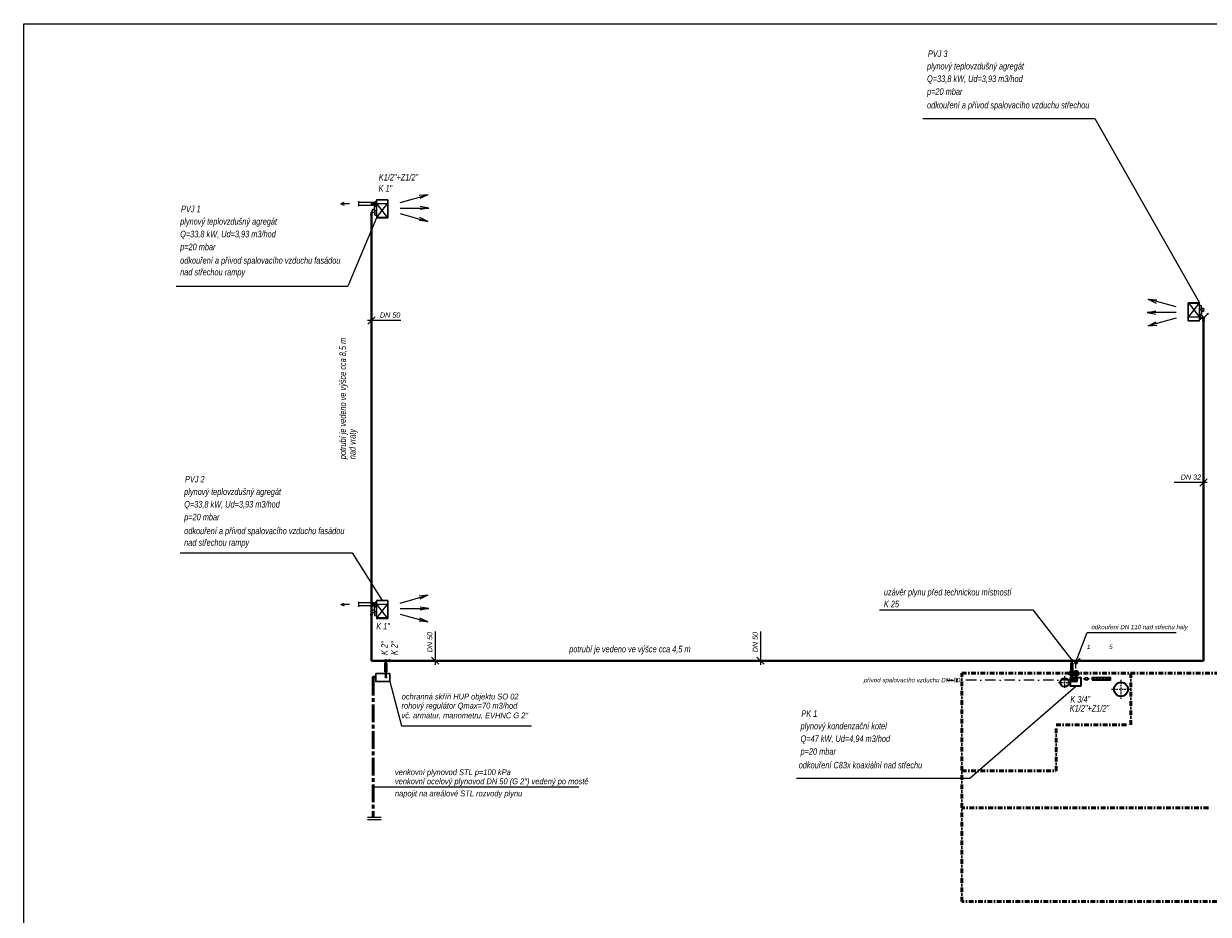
# Model space of a CAD drawing. Header units: millimetres. Extents: x 6435372 to 6591231, y 1734588 to 1852854.
# Tile 7 of 12: x 6507231 to 6557857, y 1760606 to 1798681. Entities that reach past the tile are written whole.
import ezdxf

# ---------------------------------------------------------------- set-up
doc = ezdxf.new("R2010")
doc.units = ezdxf.units.MM
for name, pattern in [('DASHDOT', [1, 0.5, -0.25, 0, -0.25]), ('DASHDOT2', [11, 6, -2.5, 0, -2.5]), ('I-PLYN', [760, 500, -80, 100, -80]), ('ČERCHOVANÁ', [1, 0.5, -0.25, 0, -0.25])]:
    doc.linetypes.add(name, pattern=pattern)
for name, color, linetype, lineweight in [('LEGENDA', 7, 'Continuous', 0), ('Plyn', 6, 'Continuous', 30), ('plyn_popis', 7, 'Continuous', 18), ('plyn_potrubi', 40, 'PLYN2', 40), ('požární prostup', 240, 'Continuous', 35), ('požární úseky', 21, 'ČERCHOVANÁ', 50), ('Robury', 30, 'Continuous', 30), ('UT-zařízení', 7, 'Continuous', 30)]:
    doc.layers.add(name, color=color, linetype=linetype, lineweight=lineweight)
for name, color, linetype in [('OSY', 7, 'DASHDOT'), ('Pomocna', 4, 'Continuous'), ('SCHEMA', 7, 'Continuous'), ('UT_popis', 7, 'Continuous'), ('ZTI_POPIS', 7, 'Continuous')]:
    doc.layers.add(name, color=color, linetype=linetype)
doc.styles.add('INDRA', font='ariali.ttf')
doc.styles.get("Standard").update_dxf_attribs({"font": 'romans.shx'})
doc.linetypes.add('PLYN2', pattern='A,5,-0.5,["+",Standard,S=1,R=0,X=0,Y=-0.42],-1.2', length=6.7)

# ---------------------------------------------------------------- blocks, each defined once
blk = doc.blocks.new('F1_41_PZH')
at = {"layer": 'OSY'}
for p, q in [((-221, 255), (-174, 255)), ((-202, 279), (-202, 230)), ((172, 255), (229, 255)), ((202, 277), (202, 221)), ((-227, -255), (-177, -255)), ((-202, -273), (-202, -219)), ((164, -255), (232, -255)), ((202, -276), (202, -221)), ((310, -230), (217, -230)), ((383, 0), (227, 0)), ((383, 0), (227, 0)), ((308, -350), (227, -350)), ((332, 0), (238, 0))]:
    blk.add_line(p, q, dxfattribs=at)
at = {"layer": 'Pomocna'}
for p, q in [((-202, 255), (202, -255)), ((202, 255), (-202, -255))]:
    blk.add_line(p, q, dxfattribs=at)
at = {"layer": 'Robury'}
for p, q in [((-245, 308), (-245, 290)), ((243, 290), (-245, 290)), ((-245, 290), (-245, -290)), ((243, 310), (-243, 310)), ((245, 205), (245, -205)), ((245, 205), (245, -205)), ((245, 177), (245, -177)), ((-245, -290), (-245, -458)), ((-243, -460), (243, -460)), ((297, -309), (297, -391))]:
    blk.add_line(p, q, dxfattribs=at)
at = {"layer": 'Robury', "linetype": 'Continuous', "lineweight": 15}
for p, q in [((245, -458), (245, 308)), ((245, -205), (245, 205)), ((329, 181), (245, 205)), ((245, -177), (245, 177)), ((329, 0), (329, 181)), ((408, 62), (329, 62)), ((408, 58), (408, 62)), ((408, 58), (414, 58)), ((419, 53), (419, 45)), ((424, 45), (419, 45)), ((424, 45), (424, 0)), ((-245, -290), (242, -290)), ((262, -189), (245, -189)), ((329, -181), (296, -190)), ((329, 0), (329, -181)), ((408, -62), (329, -62)), ((408, -58), (408, -62)), ((408, -58), (414, -58)), ((424, -45), (419, -45)), ((419, -53), (419, -45)), ((424, -45), (424, 0))]:
    blk.add_line(p, q, dxfattribs=at)
at = {"layer": 'Robury', "linetype": 'Continuous', "lineweight": 25}
for p, q in [((296, -189), (245, -189)), ((245, -271), (296, -271)), ((297, -309), (245, -309)), ((245, -391), (297, -391)), ((296, -189), (296, -271))]:
    blk.add_line(p, q, dxfattribs=at)
at = {"layer": 'Robury', "linetype": 'Continuous', "lineweight": 15}
for centre, start, end in [((-243, 308), 90, 180), ((243, 308), 0, 90), ((-243, -458), 180, 270), ((243, -458), 270, 0)]:
    blk.add_arc(centre, 2, start, end, dxfattribs=at)
for points in [[(419, 53), (419, 54), (419, 55), (418, 56), (417, 57), (416, 58), (415, 58), (414, 58)], [(419, -53), (419, -54), (419, -55), (418, -56), (417, -57), (416, -58), (415, -58), (414, -58)]]:
    blk.add_open_spline(points, degree=3, knots=[0, 0, 0, 0, 0.215514, 0.431046, 0.646215, 0.86077, 1, 1, 1, 1], dxfattribs=at)

msp = doc.modelspace()

# ---------------------------------------------------------------- linework, layer by layer
at = {"ltscale": 400}
for p, q in [((6520785.2, 1790986.6), (6520928.9, 1791045.1)), ((6521161.9, 1790986.6), (6520785.2, 1790986.6)), ((6520785.2, 1790986.6), (6520928.9, 1790928.1)), ((6520785.2, 1773855.4), (6520928.9, 1773914)), ((6521161.9, 1773855.4), (6520785.2, 1773855.4)), ((6520785.2, 1773855.4), (6520928.9, 1773796.9))]:
    msp.add_line(p, q, dxfattribs=at)
msp.add_circle((6552200.8, 1771368.8), 55, dxfattribs=at)
at = {"layer": 'Plyn', "color": 7, "linetype": 'Continuous', "lineweight": -3}
for p, q in [((6521544, 1790920.9), (6522263.9, 1790920.9)), ((6522018, 1773795.4), (6522263.9, 1773795.4))]:
    msp.add_line(p, q, dxfattribs=at)
at = {"layer": 'Plyn', "color": 164, "linetype": 'I-PLYN', "lineweight": 53, "ltscale": 1.5}
for p, q in [((6522162.1, 1770742.4), (6522276.5, 1770742.4)), ((6522162.1, 1770714.3), (6522162.1, 1764755))]:
    msp.add_line(p, q, dxfattribs=at)
at = {"layer": 'Plyn', "ltscale": 400}
msp.add_lwpolyline([(6522276.5, 1770908), (6522876.5, 1770908), (6522876.5, 1770558), (6522276.5, 1770558)], close=True, dxfattribs=at)
at = {"layer": 'plyn_popis', "ltscale": 400}
for p, q in [((6545660.4, 1794630.8), (6553007.2, 1794630.8)), ((6553009.8, 1794630.8), (6557484.9, 1786751)), ((6521544, 1791092.8), (6521544, 1790880.4)), ((6522252.6, 1791040.9), (6521544, 1791040.9)), ((6522322.4, 1791040.9), (6522252.6, 1791040.9)), ((6522307.1, 1790380.7), (6521090.5, 1787457.8)), ((6513743.6, 1787457.8), (6521090.5, 1787457.8)), ((6557469.6, 1786092.8), (6557539.4, 1786092.8)), ((6557538.4, 1786212.8), (6557581.1, 1786212.8)), ((6557645.3, 1786092.8), (6557539.4, 1786092.8)), ((6557581.1, 1786212.8), (6557650.6, 1786089)), ((6557646.9, 1786089.1), (6557855.5, 1786297.8)), ((6557855.5, 1786297.8), (6557794.4, 1786263.4)), ((6557855.5, 1786297.8), (6557821.2, 1786236.6)), ((6513915, 1776053.2), (6521261.9, 1776053.2)), ((6521261.9, 1776053.2), (6522550.1, 1774025.3)), ((6521544, 1773961.6), (6521544, 1773749.2)), ((6522252.6, 1773915.4), (6521544, 1773915.4)), ((6522322.4, 1773915.4), (6522252.6, 1773915.4)), ((6522140.9, 1773795.4), (6521544, 1773795.4)), ((6543811.5, 1773620.4), (6550356.5, 1773628.3)), ((6550356.5, 1773628.3), (6552024.3, 1771466.4)), ((6552121.3, 1771489.9), (6552121.3, 1771449.4)), ((6552121.3, 1771489.9), (6552166.7, 1771449.4)), ((6552121.3, 1771409), (6552121.3, 1771449.4)), ((6552121.3, 1771409), (6552166.7, 1771449.4)), ((6522876.5, 1770558), (6523376.6, 1768656.8)), ((6547659.4, 1766421), (6552191.7, 1770355)), ((6523376.6, 1768656.8), (6528930.9, 1768656.8)), ((6521929.3, 1764755), (6522502.9, 1764755)), ((6521929.3, 1764665.8), (6522502.9, 1764665.8))]:
    msp.add_line(p, q, dxfattribs=at)
at = {"layer": 'plyn_popis', "ltscale": 200}
for p, q in [((6522129.2, 1790602.5), (6522066.8, 1790602.5)), ((6557677.8, 1786030.8), (6557623.4, 1786030.8)), ((6522162.1, 1766051), (6530961.3, 1766051))]:
    msp.add_line(p, q, dxfattribs=at)
at = {"layer": 'plyn_popis', "linetype": 'Continuous'}
msp.add_line((6540256.9, 1766421), (6547659.4, 1766421), dxfattribs=at)
at = {"layer": 'plyn_popis', "ltscale": 400}
for points in [[(6591231.3, 1798681.3), (6591231.3, 1739281.3), (6507231.3, 1739281.3), (6507231.3, 1798681.3)], [(6522663.9, 1771355.2), (6522754.8, 1771355.2), (6522754.8, 1770969.7), (6522663.9, 1770969.7)], [(6551980, 1771344.9), (6552066.1, 1771344.9), (6552066.1, 1770759), (6551980, 1770759)]]:
    msp.add_lwpolyline(points, close=True, dxfattribs=at)
for centre, radius in [((6522145.6, 1790980.9), 60), ((6522145.6, 1790980.9), 30), ((6557645.3, 1786092.8), 50), ((6557645.3, 1786092.8), 40), ((6522176.9, 1773855.4), 60), ((6522176.9, 1773855.4), 30), ((6522709.9, 1771449.4), 50.2), ((6522864, 1771449.4), 50.2), ((6552024.3, 1771449.4), 45.3), ((6522162.1, 1770742.4), 28.1), ((6522709.9, 1770742.4), 28.1)]:
    msp.add_circle(centre, radius, dxfattribs=at)
at = {"layer": 'plyn_potrubi', "ltscale": 200}
msp.add_line((6522098, 1771449.4), (6522098, 1790602.5), dxfattribs=at)
at = {"layer": 'plyn_potrubi', "ltscale": 400}
for p, q in [((6557650.6, 1771449.4), (6557650.6, 1786030.8)), ((6522098, 1771449.4), (6557650.6, 1771449.4)), ((6522709.9, 1770742.4), (6522709.9, 1771449.4)), ((6552024.3, 1770733), (6552024.3, 1771449.4))]:
    msp.add_line(p, q, dxfattribs=at)
at = {"layer": 'plyn_potrubi', "ltscale": 200}
for centre in [(6522098, 1790524.5), (6557650.6, 1785979.8), (6522098, 1773399.1)]:
    msp.add_circle(centre, 25, dxfattribs=at)
at = {"layer": 'plyn_potrubi', "ltscale": 400}
for centre in [(6522709.9, 1771449.4), (6522864, 1771449.4), (6552024.3, 1771449.4)]:
    msp.add_circle(centre, 17, dxfattribs=at)
at = {"layer": 'požární prostup', "ltscale": 400}
for centre in [(6552024.3, 1770908), (6552209.3, 1770908)]:
    msp.add_circle(centre, 109.4, dxfattribs=at)
at = {"layer": 'požární úseky', "ltscale": 400}
for p, q in [((6547323.2, 1761158), (6547323.2, 1770913)), ((6547323.2, 1770913), (6563823.2, 1770908)), ((6554547, 1768713), (6554547, 1770908)), ((6551353.2, 1766744.7), (6551353.2, 1768713)), ((6551353.2, 1768713), (6554547, 1768713)), ((6547323.2, 1766744.7), (6551353.2, 1766744.7)), ((6557857.7, 1765158), (6547323.2, 1765158)), ((6563820.2, 1761158), (6547323.2, 1761158))]:
    msp.add_line(p, q, dxfattribs=at)
at = {"layer": 'Robury', "lineweight": 18, "ltscale": 200}
for p, q in [((6523314.9, 1791040.5), (6524502.9, 1791370.2)), ((6524502.9, 1791370.2), (6524128.1, 1791337.2)), ((6524502.9, 1791370.2), (6524164.7, 1791205.3)), ((6523314.9, 1790800.5), (6524547.9, 1790800.5)), ((6524547.9, 1790800.5), (6524177.9, 1790868.9)), ((6524547.9, 1790800.5), (6524177.9, 1790732)), ((6523314.9, 1790560.5), (6524502.9, 1790230.7)), ((6524502.9, 1790230.7), (6524128.1, 1790263.7)), ((6524502.9, 1790230.7), (6524164.7, 1790395.6)), ((6556477.1, 1786573.2), (6555289, 1786903)), ((6555289, 1786903), (6555627.2, 1786738.1)), ((6555289, 1786903), (6555663.9, 1786870)), ((6555244.1, 1786333.2), (6555614.1, 1786401.7)), ((6556477.1, 1786333.2), (6555244.1, 1786333.2)), ((6555244.1, 1786333.2), (6555614.1, 1786264.8)), ((6556477.1, 1786093.2), (6555289, 1785763.5)), ((6555289, 1785763.5), (6555627.2, 1785928.4)), ((6555289, 1785763.5), (6555663.9, 1785796.5)), ((6523314.9, 1773915), (6524502.9, 1774244.8)), ((6524502.9, 1774244.8), (6524128.1, 1774211.8)), ((6524502.9, 1774244.8), (6524164.7, 1774079.9)), ((6523314.9, 1773675), (6524547.9, 1773675)), ((6523314.9, 1773435), (6524502.9, 1773105.3)), ((6524547.9, 1773675), (6524177.9, 1773743.5)), ((6524547.9, 1773675), (6524177.9, 1773606.6)), ((6524502.9, 1773105.3), (6524128.1, 1773138.3)), ((6524502.9, 1773105.3), (6524164.7, 1773270.2))]:
    msp.add_line(p, q, dxfattribs=at)
at = {"layer": 'SCHEMA', "color": 7, "ltscale": 80}
for p, q in [((6522250.7, 1786148.5), (6521945.3, 1785835.9)), ((6523345.9, 1785992.2), (6521922.5, 1785992.2)), ((6557813.9, 1779065.4), (6556390.5, 1779065.4)), ((6557803.3, 1779221.7), (6557497.9, 1778909.1)), ((6524817.2, 1772697.3), (6524817.2, 1771273.9)), ((6538725.8, 1772697.3), (6538725.8, 1771273.9)), ((6524660.9, 1771602.2), (6524973.5, 1771296.7)), ((6538569.5, 1771602.2), (6538882.1, 1771296.7))]:
    msp.add_line(p, q, dxfattribs=at)
at = {"layer": 'UT-zařízení', "lineweight": 18, "ltscale": 400}
for p, q in [((6552200.8, 1771368.8), (6552366.7, 1771534.8)), ((6552200.8, 1771368.8), (6552366.7, 1771534.8)), ((6552366.7, 1771534.8), (6552288.1, 1771503.4)), ((6552366.7, 1771534.8), (6552288.1, 1771503.4)), ((6552366.7, 1771534.8), (6552335.4, 1771456.2)), ((6552366.7, 1771534.8), (6552335.4, 1771456.2)), ((6546947.9, 1770605.5), (6546694.9, 1770605.5)), ((6546947.9, 1770605.5), (6546872.3, 1770635.6)), ((6546947.9, 1770605.5), (6546872.3, 1770575.5)), ((6547103.2, 1770694), (6547103.2, 1770526)), ((6551988.4, 1770610), (6552149.1, 1770610)), ((6552068.7, 1770529.7), (6552068.7, 1770690.4)), ((6552120.4, 1770610), (6552281.1, 1770610)), ((6552200.8, 1770529.7), (6552200.8, 1770690.4))]:
    msp.add_line(p, q, dxfattribs=at)
at = {"layer": 'UT-zařízení', "linetype": 'DASHDOT2', "lineweight": 18, "ltscale": 50}
msp.add_line((6552200.8, 1770565), (6552200.8, 1771368.8), dxfattribs=at)
at = {"layer": 'UT-zařízení', "linetype": 'DASHDOT2', "lineweight": 18, "ltscale": 75}
msp.add_line((6552068.7, 1770610), (6547103.2, 1770610), dxfattribs=at)
at = {"layer": 'UT-zařízení', "linetype": 'DASHDOT2', "lineweight": 18, "ltscale": 10}
for p, q in [((6551449.3, 1770517.5), (6551983, 1770517.5)), ((6551716.2, 1770784.4), (6551716.2, 1770250.6)), ((6554125.4, 1770633.1), (6554125.4, 1769815.4)), ((6553716.5, 1770224.3), (6554534.2, 1770224.3))]:
    msp.add_line(p, q, dxfattribs=at)
at = {"layer": 'UT-zařízení', "ltscale": 400}
for p, q in [((6552534.9, 1770653.6), (6552534.9, 1770693.8)), ((6552581.1, 1770675.5), (6552534.9, 1770675.5)), ((6552701.1, 1770675.5), (6552747.4, 1770675.5)), ((6552747.4, 1770654.3), (6552747.4, 1770694.5))]:
    msp.add_line(p, q, dxfattribs=at)
at = {"layer": 'UT-zařízení', "lineweight": 35}
msp.add_lwpolyline([(6552411.7, 1770355), (6551971.7, 1770355), (6551971.7, 1770733), (6552411.7, 1770733)], close=True, dxfattribs=at)
at = {"layer": 'UT-zařízení', "ltscale": 400}
msp.add_lwpolyline([(6552701.1, 1770715.5), (6552701.1, 1770635.5), (6552581.1, 1770635.5), (6552581.1, 1770715.5)], close=True, dxfattribs=at)
at = {"layer": 'UT-zařízení', "lineweight": 35, "elevation": -19}
msp.add_lwpolyline([(6552898.4, 1770635.5), (6553673.4, 1770635.5), (6553673.4, 1770715.5), (6552898.4, 1770715.5)], close=True, dxfattribs=at)
at = {"layer": 'UT-zařízení', "ltscale": 400}
for centre, radius in [((6552200.8, 1771368.8), 55), ((6552200.8, 1771368.8), 55), ((6552068.7, 1770610), 62.5), ((6552068.7, 1770610), 40), ((6552200.8, 1770610), 62.5), ((6552200.8, 1770610), 40)]:
    msp.add_circle(centre, radius, dxfattribs=at)
at = {"layer": 'UT-zařízení', "lineweight": 35}
for centre, radius in [((6551716.2, 1770517.5), 185), ((6554125.4, 1770224.3), 300)]:
    msp.add_circle(centre, radius, dxfattribs=at)
at = {"layer": 'UT-zařízení', "lineweight": 18, "ltscale": 200}
for centre in [(6552948.4, 1770675.5, -19), (6553073.4, 1770675.5, -19), (6553223.4, 1770675.5, -19), (6553348.4, 1770675.5, -19), (6553498.4, 1770675.5, -19), (6553623.4, 1770675.5, -19)]:
    msp.add_circle(centre, 21.8, dxfattribs=at)
at = {"layer": 'UT_popis', "ltscale": 400}
for p, q in [((6552210.5, 1771423), (6552680.4, 1772653.3)), ((6552210.5, 1771423), (6552680.4, 1772653.3)), ((6552680.4, 1772653.3), (6556488.5, 1772653.3)), ((6552680.4, 1772653.3), (6555536.5, 1772653.3))]:
    msp.add_line(p, q, dxfattribs=at)

# ---------------------------------------------------------------- block references
at = {"layer": 'OSY', "rotation": 180}
for p in [(6522549.8, 1790690.7), (6522549.8, 1773565.2)]:
    msp.add_blockref('F1_41_PZH', p, dxfattribs=at)
at = {"layer": 'OSY'}
msp.add_blockref('F1_41_PZH', (6557242.2, 1786443), dxfattribs=at)

# ---------------------------------------------------------------- texts
at = {"layer": 'LEGENDA', "ltscale": 400, "style": 'INDRA', "width": 0.8}
for s, p in [('odkouření DN 110 nad střechu haly', (6552861.2, 1772793.7)), ('přívod spalovacího vzduchu DN  80', (6543127.1, 1770527.2))]:
    msp.add_text(s, height=187.5, dxfattribs=at).set_placement(p)
at = {"layer": 'plyn_popis', "linetype": 'Continuous', "style": 'INDRA', "width": 0.8}
for s, height, p in [('PVJ 3 ', 281.25, (6545873, 1797257.5)), ('plynový teplovzdušný agregát', 281.25, (6545837, 1796724.3)), ('Q=33,8 kW, Ud=3,93 m3/hod', 281.25, (6545837, 1796185.8)), ('p=20 mbar', 281.25, (6545837, 1795637.2)), ('odkouření a přívod spalovacího vzduchu střechou', 281.25, (6545837, 1795059)), ('K1/2"+Z1/2"', 281.25, (6522406.6, 1791976.2, -8348.8)), ('K 1"', 281.25, (6522397.6, 1791503.9, 4174.4)), ('PVJ 1 ', 281.25, (6513953.7, 1790619.1)), ('plynový teplovzdušný agregát', 281.25, (6513917.7, 1790085.9)), ('Q=33,8 kW, Ud=3,93 m3/hod', 281.25, (6513917.7, 1789547.3)), ('p=20 mbar', 281.25, (6513917.7, 1788998.8)), ('odkouření a přívod spalovacího vzduchu fasádou', 281.25, (6513917.7, 1788420.5)), ('nad střechou rampy', 281.25, (6513917.7, 1787921.2)), ('PVJ 2 ', 281.25, (6514125, 1779067.2)), ('plynový teplovzdušný agregát', 281.25, (6514089, 1778534)), ('Q=33,8 kW, Ud=3,93 m3/hod', 281.25, (6514089, 1777995.5)), ('p=20 mbar', 281.25, (6514089, 1777446.9)), ('odkouření a přívod spalovacího vzduchu fasádou', 281.25, (6514089, 1776859)), ('nad střechou rampy', 281.25, (6514089, 1776359.6)), ('uzávěr plynu před technickou místností', 281.25, (6543992.2, 1774237.1)), ('K 25', 281.25, (6543992.2, 1773730.6)), ('K 1"', 281.25, (6522298.1, 1772783, 12523.2)), ('potrubí je vedeno ve výšce cca 4,5 m', 281.25, (6530542.8, 1771804.7)), ('ochranná skříň HUP objektu SO 02', 250, (6523384.6, 1769791.4)), ('K 3/4"', 281.25, (6551960.9, 1769658, 12523.2)), ('rohový regulátor Qmax=70 m3/hod', 250, (6523376.6, 1769400.1)), ('K1/2"+Z1/2"', 281.25, (6551934.4, 1769269.8, -8348.8)), ('vč. armatur, manometru, EVHNC G 2"', 250, (6523376.6, 1768982.8)), ('plynový kondenzační kotel', 281.25, (6540431, 1768514.5)), ('PK 1', 281.25, (6540467, 1769047.7)), ('Q=47 kW, Ud=4,94 m3/hod', 281.25, (6540431, 1767975.9)), ('p=20 mbar', 281.25, (6540431, 1767427.3)), ('venkovní plynovod STL p=100 kPa', 250, (6523096.9, 1766557)), ('odkouření C83x koaxiální nad střechu', 281.25, (6540352.1, 1766843.6)), ('venkovní ocelový plynovod DN 50 (G 2") vedený po mostě', 250, (6523096.9, 1766166.9)), ('napojit na areálové STL rozvody plynu', 250, (6523096.9, 1765648.9))]:
    msp.add_text(s, height=height, dxfattribs=at).set_placement(p)
for s, p in [('potrubí je vedeno ve výšce cca 8,5 m', (6521005.5, 1780062.9)), ('nad vraty', (6521415.1, 1780062.9)), ('K 2"', (6522792.5, 1771690.3, 12523.2)), ('K 2"', (6523216.4, 1771690.3, 12523.2))]:
    msp.add_text(s, height=281.25, rotation=90, dxfattribs=at).set_placement(p)
at = {"layer": 'UT_popis', "linetype": 'Continuous', "style": 'INDRA', "width": 0.8}
for s, p in [('1', (6552670.4, 1771949.8)), ('5', (6553621.9, 1771949.8))]:
    msp.add_text(s, height=187.5, dxfattribs=at).set_placement(p)
at = {"layer": 'UT_popis', "ltscale": 400, "style": 'INDRA', "width": 0.8}
msp.add_text('1', height=187.5, dxfattribs=at).set_placement((6552670.4, 1771949.8))
at = {"layer": 'ZTI_POPIS', "linetype": 'ByBlock', "style": 'INDRA', "width": 0.8}
for s, p in [('DN 50', (6522455.2, 1786114.2)), ('DN 32', (6556676.2, 1779187.5))]:
    msp.add_text(s, height=220, dxfattribs=at).set_placement(p)
for p in [(6524695.2, 1771806.6), (6538603.7, 1771806.6)]:
    msp.add_text('DN 50', height=220, rotation=90, dxfattribs=at).set_placement(p)

doc.saveas('drawing.dxf')
